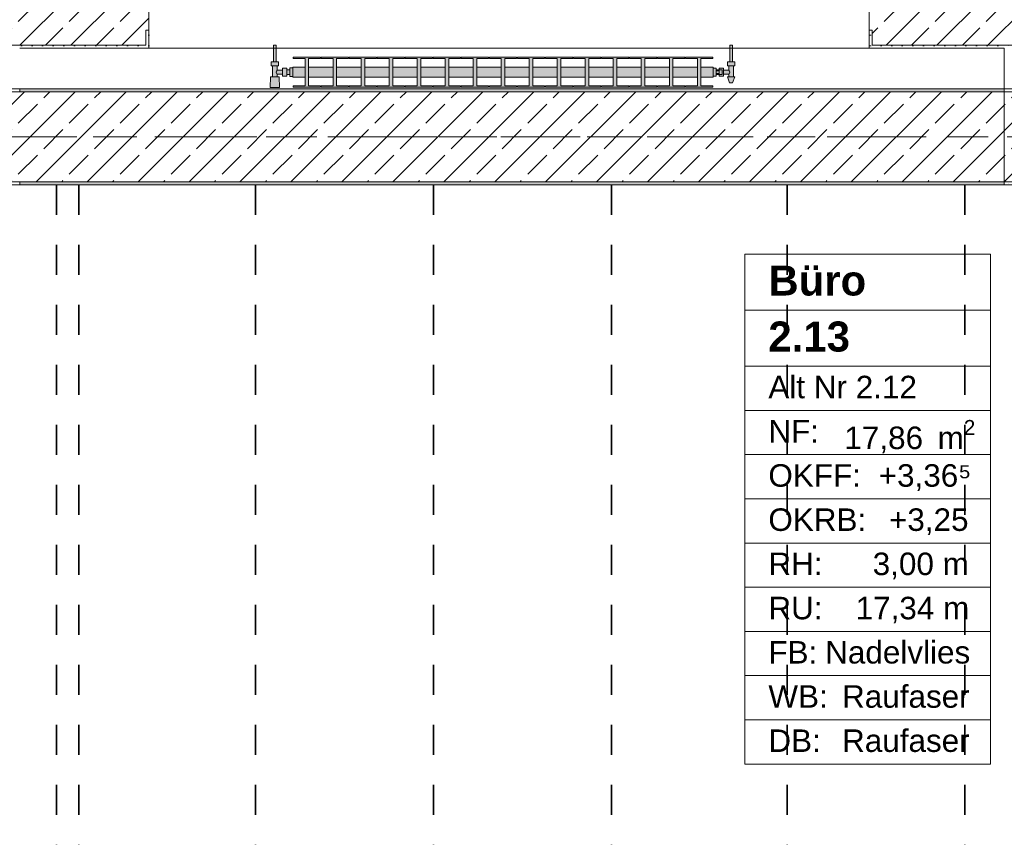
# Model space of a CAD drawing. Header units: metres. Extents: x -3.6 to 84.5, y -11 to 16.8.
# Tile 31 of 137: x 4.3 to 7.6, y 10.8 to 13.5. Entities that reach past the tile are written whole.
import ezdxf

# ---------------------------------------------------------------- set-up
doc = ezdxf.new("R2010")
doc.units = ezdxf.units.M
doc.header["$MEASUREMENT"] = 0
doc.linetypes.add('Achse', pattern=[0.2, 0.1, -0.05, 0, -0.05])
doc.linetypes.add('Strichlinie doppelt', pattern=[0.546806, 0.264583, -0.105833, 0.070556, -0.105833])
for name, color, linetype in [('155 - Bemaßung_ Beschriftung.Ausbau - Deckenelemente', 7, 'Continuous'), ('451 - Universal.Achsen Raster', 7, 'Continuous'), ('604 - Struktur.Wand Aussen', 7, 'Continuous'), ('607 - Struktur.Stütze', 7, 'Continuous'), ('608 - Struktur.Träger', 7, 'Continuous'), ('801 - HKLSE.Heizung_ Klima_ Lüftung', 7, 'Continuous'), ('Neubau_401 - Zone.Raum_ Raumbegrenzung_ Whg.', 7, 'Continuous')]:
    doc.layers.add(name, color=color, linetype=linetype)
doc.styles.add('ERSTELLTER_STIL_1', font='txt')
doc.styles.add('ERSTELLTER_STIL_2', font='txt')
doc.dimstyles.new('ERSTELLTER_STIL__1', dxfattribs={"dimtxt": 0.1, "dimasz": 0.0532, "dimexe": 0.18, "dimexo": 0.0625, "dimgap": 0, "dimtad": 1, "dimtih": 1, "dimtoh": 1, "dimzin": 0, "dimdsep": 46, "dimtxsty": 'ERSTELLTER_STIL_2', "dimblk": 'ARROWHEAD_2', "dimblk1": 'ARROWHEAD_2', "dimblk2": 'ARROWHEAD_2', "dimcen": 0.09, "dimse1": 1, "dimse2": 1, "dimclrd": 7, "dimclre": 7, "dimclrt": 7, "dimazin": 0, "dimtfac": 1, "dimtdec": 4, "dimtmove": 0, "dimatfit": 3, "dimfxl": 1, "dimtolj": 1, "dimtzin": 0, "dimarcsym": 0})
pattern_1 = [(45, (0, 0), (-0.01767767, 0.01767767), [0, -0.025])]
pattern_2 = [(45, (0, 0), (-0.0848528, 0.0848528), []), (45, (-0.04243, 0.04243), (-0.0848528, 0.0848528), [0.09, -0.03])]

# ---------------------------------------------------------------- blocks, each defined once
blk = doc.blocks.new('*D127')
at = {"layer": '155 - Bemaßung_ Beschriftung.Ausbau - Deckenelemente', "color": 7, "linetype": 'Continuous', "lineweight": 5}
for p, q in [((3.82, 8.8575), (3.82, 8.9625)), ((4.413, 8.8575), (4.413, 8.9625)), ((3.8402, 8.945), (3.7998, 8.875)), ((4.4332, 8.945), (4.3928, 8.875)), ((3.82, 8.91), (4.413, 8.91))]:
    blk.add_line(p, q, dxfattribs=at)
at = {"layer": '155 - Bemaßung_ Beschriftung.Ausbau - Deckenelemente', "color": 7, "lineweight": 5, "char_height": 0.1, "attachment_point": 7, "style": 'ERSTELLTER_STIL_2'}
for s, insert in [('\\A1;{\\pql;\\fArial|b0|i0|c0|p38;59\\fArial|b0|i0|c0|p38;\\A1{\\H.66x;\\S3^  ;}}', (3.9526, 8.9283)), ('\\A1;{\\pql;\\fArial|b0|i0|c0|p38;7\\fArial|b0|i0|c0|p38;\\A1{\\H.66x;\\S4^  ;}}', (4.2668, 8.93))]:
    blk.add_mtext(s, dxfattribs=dict(at, insert=insert))
blk = doc.blocks.new('ARROWHEAD_2')
at = {"color": 0, "linetype": 'Continuous', "lineweight": 0}
for p, q in [((-0.378, -0.655), (0.378, 0.655)), ((0, 0), (-1, 0))]:
    blk.add_line(p, q, dxfattribs=at)
blk = doc.blocks.new('*D128')
at = {"layer": '155 - Bemaßung_ Beschriftung.Ausbau - Deckenelemente', "color": 7, "linetype": 'Continuous', "lineweight": 5}
for p, q in [((4.413, 8.8575), (4.413, 8.9625)), ((4.487, 8.8575), (4.487, 8.9625)), ((4.4332, 8.945), (4.3928, 8.875)), ((4.5072, 8.945), (4.4668, 8.875)), ((4.413, 8.91), (4.487, 8.91))]:
    blk.add_line(p, q, dxfattribs=at)
blk = doc.blocks.new('*D129')
at = {"layer": '155 - Bemaßung_ Beschriftung.Ausbau - Deckenelemente', "color": 7, "linetype": 'Continuous', "lineweight": 5}
for p, q in [((4.487, 8.8575), (4.487, 8.9625)), ((5.076, 8.8575), (5.076, 8.9625)), ((4.5072, 8.945), (4.4668, 8.875)), ((5.0962, 8.945), (5.0558, 8.875)), ((4.487, 8.91), (5.076, 8.91))]:
    blk.add_line(p, q, dxfattribs=at)
at = {"layer": '155 - Bemaßung_ Beschriftung.Ausbau - Deckenelemente', "color": 7, "lineweight": 5, "insert": (4.6806, 8.9283), "char_height": 0.1, "attachment_point": 7, "style": 'ERSTELLTER_STIL_2'}
blk.add_mtext('\\A1;{\\pql;\\fArial|b0|i0|c0|p38;58\\fArial|b0|i0|c0|p38;\\A1{\\H.66x;\\S9^  ;}}', dxfattribs=at)
blk = doc.blocks.new('*D130')
at = {"layer": '155 - Bemaßung_ Beschriftung.Ausbau - Deckenelemente', "color": 7, "linetype": 'Continuous', "lineweight": 5}
for p, q in [((5.076, 8.8575), (5.076, 8.9625)), ((5.669, 8.8575), (5.669, 8.9625)), ((5.0962, 8.945), (5.0558, 8.875)), ((5.6892, 8.945), (5.6488, 8.875)), ((5.076, 8.91), (5.669, 8.91))]:
    blk.add_line(p, q, dxfattribs=at)
at = {"layer": '155 - Bemaßung_ Beschriftung.Ausbau - Deckenelemente', "color": 7, "lineweight": 5, "insert": (5.2716, 8.9283), "char_height": 0.1, "attachment_point": 7, "style": 'ERSTELLTER_STIL_2'}
blk.add_mtext('\\A1;{\\pql;\\fArial|b0|i0|c0|p38;59\\fArial|b0|i0|c0|p38;\\A1{\\H.66x;\\S3^  ;}}', dxfattribs=at)
blk = doc.blocks.new('*D131')
at = {"layer": '155 - Bemaßung_ Beschriftung.Ausbau - Deckenelemente', "color": 7, "linetype": 'Continuous', "lineweight": 5}
for p, q in [((5.669, 8.8575), (5.669, 8.9625)), ((6.261, 8.8575), (6.261, 8.9625)), ((5.6892, 8.945), (5.6488, 8.875)), ((6.2812, 8.945), (6.2408, 8.875)), ((5.669, 8.91), (6.261, 8.91))]:
    blk.add_line(p, q, dxfattribs=at)
at = {"layer": '155 - Bemaßung_ Beschriftung.Ausbau - Deckenelemente', "color": 7, "lineweight": 5, "insert": (5.8641, 8.9283), "char_height": 0.1, "attachment_point": 7, "style": 'ERSTELLTER_STIL_2'}
blk.add_mtext('\\A1;{\\pql;\\fArial|b0|i0|c0|p38;59\\fArial|b0|i0|c0|p38;\\A1{\\H.66x;\\S2^  ;}}', dxfattribs=at)
blk = doc.blocks.new('*D132')
at = {"layer": '155 - Bemaßung_ Beschriftung.Ausbau - Deckenelemente', "color": 7, "linetype": 'Continuous', "lineweight": 5}
for p, q in [((6.261, 8.8575), (6.261, 8.9625)), ((6.847, 8.8575), (6.847, 8.9625)), ((6.2812, 8.945), (6.2408, 8.875)), ((6.8672, 8.945), (6.8268, 8.875)), ((6.261, 8.91), (6.847, 8.91))]:
    blk.add_line(p, q, dxfattribs=at)
at = {"layer": '155 - Bemaßung_ Beschriftung.Ausbau - Deckenelemente', "color": 7, "lineweight": 5, "insert": (6.4531, 8.9283), "char_height": 0.1, "attachment_point": 7, "style": 'ERSTELLTER_STIL_2'}
blk.add_mtext('\\A1;{\\pql;\\fArial|b0|i0|c0|p38;58\\fArial|b0|i0|c0|p38;\\A1{\\H.66x;\\S6^  ;}}', dxfattribs=at)
blk = doc.blocks.new('*D133')
at = {"layer": '155 - Bemaßung_ Beschriftung.Ausbau - Deckenelemente', "color": 7, "linetype": 'Continuous', "lineweight": 5}
for p, q in [((6.847, 8.8575), (6.847, 8.9625)), ((7.438, 8.8575), (7.438, 8.9625)), ((6.8672, 8.945), (6.8268, 8.875)), ((7.4582, 8.945), (7.4178, 8.875)), ((6.847, 8.91), (7.438, 8.91))]:
    blk.add_line(p, q, dxfattribs=at)
at = {"layer": '155 - Bemaßung_ Beschriftung.Ausbau - Deckenelemente', "color": 7, "lineweight": 5, "insert": (7.0416, 8.9283), "char_height": 0.1, "attachment_point": 7, "style": 'ERSTELLTER_STIL_2'}
blk.add_mtext('\\A1;{\\pql;\\fArial|b0|i0|c0|p38;59\\fArial|b0|i0|c0|p38;\\A1{\\H.66x;\\S1^  ;}}', dxfattribs=at)
blk = doc.blocks.new('*D134')
at = {"layer": '155 - Bemaßung_ Beschriftung.Ausbau - Deckenelemente', "color": 7, "linetype": 'Continuous', "lineweight": 5}
for p, q in [((7.438, 8.8575), (7.438, 8.9625)), ((8.026, 8.8575), (8.026, 8.9625)), ((7.4582, 8.945), (7.4178, 8.875)), ((8.0462, 8.945), (8.0058, 8.875)), ((7.438, 8.91), (8.026, 8.91))]:
    blk.add_line(p, q, dxfattribs=at)
at = {"layer": '155 - Bemaßung_ Beschriftung.Ausbau - Deckenelemente', "color": 7, "lineweight": 5, "insert": (7.6311, 8.9283), "char_height": 0.1, "attachment_point": 7, "style": 'ERSTELLTER_STIL_2'}
blk.add_mtext('\\A1;{\\pql;\\fArial|b0|i0|c0|p38;58\\fArial|b0|i0|c0|p38;\\A1{\\H.66x;\\S8^  ;}}', dxfattribs=at)

msp = doc.modelspace()

# ---------------------------------------------------------------- hatches: boundary and pattern name
at = {"layer": '604 - Struktur.Wand Aussen', "linetype": 'Continuous', "lineweight": 0, "true_color": 0x000000}
h = msp.add_hatch(dxfattribs=at)
h.set_pattern_fill('Beton__Stahlbeton_0001', color=18, style=0, pattern_type=2)
h.set_pattern_definition(pattern_2)
h.paths.add_polyline_path([(3.52, 13.505), (3.53, 13.505), (3.53, 13.455), (4.71, 13.455), (4.71, 13.505), (4.72, 13.505), (4.72, 13.575), (4.71, 13.575), (4.68, 13.575), (4.68, 13.695), (3.56, 13.695), (3.56, 13.575), (3.53, 13.575), (3.52, 13.575)])
h = msp.add_hatch(dxfattribs=at)
h.set_pattern_fill('Beton__Stahlbeton_0001', color=18, style=0, pattern_type=2)
h.set_pattern_definition(pattern_2)
h.paths.add_polyline_path([(7.12, 13.505), (7.13, 13.505), (7.13, 13.455), (8.31, 13.455), (8.31, 13.505), (8.32, 13.505), (8.32, 13.575), (8.31, 13.575), (8.28, 13.575), (8.28, 13.695), (7.16, 13.695), (7.16, 13.575), (7.13, 13.575), (7.12, 13.575)])
h = msp.add_hatch(dxfattribs=at)
h.set_pattern_fill('Gips_0001', color=18, style=0, pattern_type=2)
h.set_pattern_definition(pattern_1)
h.paths.add_polyline_path([(4.71, 13.445), (4.72, 13.445), (4.72, 13.505), (4.71, 13.505)])
h = msp.add_hatch(dxfattribs=at)
h.set_pattern_fill('Gips_0001', color=18, style=0, pattern_type=2)
h.set_pattern_definition(pattern_1)
h.paths.add_polyline_path([(7.13, 13.445), (7.13, 13.505), (7.12, 13.505), (7.12, 13.445)])
h = msp.add_hatch(dxfattribs=at)
h.set_pattern_fill('Gips_0001', color=18, style=0, pattern_type=2)
h.set_pattern_definition(pattern_1)
h.paths.add_polyline_path([(4.29, 13.445), (4.71, 13.445), (4.71, 13.455), (4.29, 13.455)])
h = msp.add_hatch(dxfattribs=at)
h.set_pattern_fill('Gips_0001', color=18, style=0, pattern_type=2)
h.set_pattern_definition(pattern_1)
h.paths.add_polyline_path([(7.13, 13.445), (7.57, 13.445), (7.57, 13.455), (7.13, 13.455)])
at = {"layer": '607 - Struktur.Stütze', "linetype": 'Continuous', "lineweight": 0, "true_color": 0x000000}
h = msp.add_hatch(dxfattribs=at)
h.set_pattern_fill('Gips_0001', color=18, style=0, pattern_type=2)
h.set_pattern_definition(pattern_1)
h.paths.add_polyline_path([(7.57, 13.455), (7.57, 13.445), (7.58, 13.445), (7.58, 13.45), (7.88, 13.45), (7.88, 13.445), (7.89, 13.445), (7.89, 13.455)])
h = msp.add_hatch(dxfattribs=at)
h.set_pattern_fill('Gips_0001', color=18, style=0, pattern_type=2)
h.set_pattern_definition(pattern_1)
h.paths.add_polyline_path([(7.57, 12.99), (7.89, 12.99), (7.89, 13.445), (7.88, 13.445), (7.88, 13), (7.58, 13), (7.58, 13.445), (7.57, 13.445)])
at = {"layer": '608 - Struktur.Träger', "linetype": 'Continuous', "lineweight": 0, "true_color": 0x000000}
h = msp.add_hatch(dxfattribs=at)
h.set_pattern_fill('Beton__Stahlbeton_0001', color=18, style=0, pattern_type=2)
h.set_pattern_definition(pattern_2)
h.paths.add_polyline_path([(0.38, 13), (0.69, 13), (3.97, 13), (4.29, 13), (7.57, 13), (7.89, 13), (11.17, 13), (11.48, 13), (11.48, 13.3), (11.17, 13.3), (7.89, 13.3), (7.57, 13.3), (4.29, 13.3), (3.97, 13.3), (0.69, 13.3), (0.38, 13.3)])
h = msp.add_hatch(dxfattribs=at)
h.set_pattern_fill('Gips_0001', color=18, style=0, pattern_type=2)
h.set_pattern_definition(pattern_1)
h.paths.add_polyline_path([(4.29, 13.3), (7.57, 13.3), (7.57, 13.31), (4.29, 13.31)])
h = msp.add_hatch(dxfattribs=at)
h.set_pattern_fill('Gips_0001', color=18, style=0, pattern_type=2)
h.set_pattern_definition(pattern_1)
h.paths.add_polyline_path([(4.29, 12.99), (7.57, 12.99), (7.57, 13), (4.29, 13)])
at = {"layer": '801 - HKLSE.Heizung_ Klima_ Lüftung', "linetype": 'Continuous', "lineweight": 0, "true_color": 0x3a3a3a}
for points in [[(5.2, 13.3503), (5.2, 13.3797), (5.19, 13.3797), (5.19, 13.373), (5.18, 13.373), (5.18, 13.378), (5.165, 13.378), (5.165, 13.372), (5.148, 13.372), (5.148, 13.386), (5.152, 13.386), (5.152, 13.4), (5.144, 13.4), (5.144, 13.455), (5.136, 13.455), (5.136, 13.4), (5.128, 13.4), (5.128, 13.386), (5.132, 13.386), (5.132, 13.349), (5.126, 13.349), (5.124, 13.314), (5.156, 13.314), (5.154, 13.349), (5.148, 13.349), (5.148, 13.358), (5.165, 13.358), (5.165, 13.352), (5.18, 13.352), (5.18, 13.357), (5.19, 13.357), (5.19, 13.3503)], [(6.6, 13.352), (6.61, 13.352), (6.61, 13.357), (6.62, 13.357), (6.62, 13.352), (6.635, 13.352), (6.635, 13.358), (6.652, 13.358), (6.652, 13.349), (6.648, 13.349), (6.655, 13.329), (6.665, 13.329), (6.672, 13.349), (6.668, 13.349), (6.668, 13.386), (6.672, 13.386), (6.672, 13.4), (6.664, 13.4), (6.664, 13.455), (6.656, 13.455), (6.656, 13.4), (6.648, 13.4), (6.648, 13.386), (6.652, 13.386), (6.652, 13.372), (6.635, 13.372), (6.635, 13.378), (6.62, 13.378), (6.62, 13.373), (6.61, 13.373), (6.61, 13.378), (6.6, 13.378)], [(5.2, 13.3817), (5.2, 13.3483), (5.2408, 13.3483), (5.2408, 13.3192), (5.2012, 13.3192), (5.2012, 13.315), (5.2922, 13.315), (5.2922, 13.3192), (5.2525, 13.3192), (5.2525, 13.3483), (5.3342, 13.3483), (5.3342, 13.3192), (5.2945, 13.3192), (5.2945, 13.315), (5.3855, 13.315), (5.3855, 13.3192), (5.3458, 13.3192), (5.3458, 13.3483), (5.4275, 13.3483), (5.4275, 13.3192), (5.3878, 13.3192), (5.3878, 13.315), (5.4788, 13.315), (5.4788, 13.3192), (5.4392, 13.3192), (5.4392, 13.3483), (5.5208, 13.3483), (5.5208, 13.3192), (5.4812, 13.3192), (5.4812, 13.315), (5.5722, 13.315), (5.5722, 13.3192), (5.5325, 13.3192), (5.5325, 13.3483), (5.6142, 13.3483), (5.6142, 13.3192), (5.5745, 13.3192), (5.5745, 13.315), (5.6655, 13.315), (5.6655, 13.3192), (5.6258, 13.3192), (5.6258, 13.3483), (5.7075, 13.3483), (5.7075, 13.3192), (5.6678, 13.3192), (5.6678, 13.315), (5.7588, 13.315), (5.7588, 13.3192), (5.7192, 13.3192), (5.7192, 13.3483), (5.8008, 13.3483), (5.8008, 13.3192), (5.7612, 13.3192), (5.7612, 13.315), (5.8522, 13.315), (5.8522, 13.3192), (5.8125, 13.3192), (5.8125, 13.3483), (5.8942, 13.3483), (5.8942, 13.3192), (5.8545, 13.3192), (5.8545, 13.315), (5.9455, 13.315), (5.9455, 13.3192), (5.9058, 13.3192), (5.9058, 13.3483), (5.9875, 13.3483), (5.9875, 13.3192), (5.9478, 13.3192), (5.9478, 13.315), (6.0388, 13.315), (6.0388, 13.3192), (5.9992, 13.3192), (5.9992, 13.3483), (6.0808, 13.3483), (6.0808, 13.3192), (6.0412, 13.3192), (6.0412, 13.315), (6.1322, 13.315), (6.1322, 13.3192), (6.0925, 13.3192), (6.0925, 13.3483), (6.1742, 13.3483), (6.1742, 13.3192), (6.1345, 13.3192), (6.1345, 13.315), (6.2255, 13.315), (6.2255, 13.3192), (6.1858, 13.3192), (6.1858, 13.3483), (6.2675, 13.3483), (6.2675, 13.3192), (6.2278, 13.3192), (6.2278, 13.315), (6.3188, 13.315), (6.3188, 13.3192), (6.2792, 13.3192), (6.2792, 13.3483), (6.3608, 13.3483), (6.3608, 13.3192), (6.3212, 13.3192), (6.3212, 13.315), (6.4122, 13.315), (6.4122, 13.3192), (6.3725, 13.3192), (6.3725, 13.3483), (6.4542, 13.3483), (6.4542, 13.3192), (6.4145, 13.3192), (6.4145, 13.315), (6.5055, 13.315), (6.5055, 13.3192), (6.4658, 13.3192), (6.4658, 13.3483), (6.5475, 13.3483), (6.5475, 13.3192), (6.5078, 13.3192), (6.5078, 13.315), (6.5988, 13.315), (6.5988, 13.3192), (6.5592, 13.3192), (6.5592, 13.3483), (6.6, 13.3483), (6.6, 13.3817), (6.5592, 13.3817), (6.5592, 13.4108), (6.5988, 13.4108), (6.5988, 13.415), (6.5078, 13.415), (6.5078, 13.4108), (6.5475, 13.4108), (6.5475, 13.3817), (6.4658, 13.3817), (6.4658, 13.4108), (6.5055, 13.4108), (6.5055, 13.415), (6.4145, 13.415), (6.4145, 13.4108), (6.4542, 13.4108), (6.4542, 13.3817), (6.3725, 13.3817), (6.3725, 13.4108), (6.4122, 13.4108), (6.4122, 13.415), (6.3212, 13.415), (6.3212, 13.4108), (6.3608, 13.4108), (6.3608, 13.3817), (6.2792, 13.3817), (6.2792, 13.4108), (6.3188, 13.4108), (6.3188, 13.415), (6.2278, 13.415), (6.2278, 13.4108), (6.2675, 13.4108), (6.2675, 13.3817), (6.1858, 13.3817), (6.1858, 13.4108), (6.2255, 13.4108), (6.2255, 13.415), (6.1345, 13.415), (6.1345, 13.4108), (6.1742, 13.4108), (6.1742, 13.3817), (6.0925, 13.3817), (6.0925, 13.4108), (6.1322, 13.4108), (6.1322, 13.415), (6.0412, 13.415), (6.0412, 13.4108), (6.0808, 13.4108), (6.0808, 13.3817), (5.9992, 13.3817), (5.9992, 13.4108), (6.0388, 13.4108), (6.0388, 13.415), (5.9478, 13.415), (5.9478, 13.4108), (5.9875, 13.4108), (5.9875, 13.3817), (5.9058, 13.3817), (5.9058, 13.4108), (5.9455, 13.4108), (5.9455, 13.415), (5.8545, 13.415), (5.8545, 13.4108), (5.8942, 13.4108), (5.8942, 13.3817), (5.8125, 13.3817), (5.8125, 13.4108), (5.8522, 13.4108), (5.8522, 13.415), (5.7612, 13.415), (5.7612, 13.4108), (5.8008, 13.4108), (5.8008, 13.3817), (5.7192, 13.3817), (5.7192, 13.4108), (5.7588, 13.4108), (5.7588, 13.415), (5.6678, 13.415), (5.6678, 13.4108), (5.7075, 13.4108), (5.7075, 13.3817), (5.6258, 13.3817), (5.6258, 13.4108), (5.6655, 13.4108), (5.6655, 13.415), (5.5745, 13.415), (5.5745, 13.4108), (5.6142, 13.4108), (5.6142, 13.3817), (5.5325, 13.3817), (5.5325, 13.4108), (5.5722, 13.4108), (5.5722, 13.415), (5.4812, 13.415), (5.4812, 13.4108), (5.5208, 13.4108), (5.5208, 13.3817), (5.4392, 13.3817), (5.4392, 13.4108), (5.4788, 13.4108), (5.4788, 13.415), (5.3878, 13.415), (5.3878, 13.4108), (5.4275, 13.4108), (5.4275, 13.3817), (5.3458, 13.3817), (5.3458, 13.4108), (5.3855, 13.4108), (5.3855, 13.415), (5.2945, 13.415), (5.2945, 13.4108), (5.3342, 13.4108), (5.3342, 13.3817), (5.2525, 13.3817), (5.2525, 13.4108), (5.2922, 13.4108), (5.2922, 13.415), (5.2012, 13.415), (5.2012, 13.4108), (5.2408, 13.4108), (5.2408, 13.3817)]]:
    msp.add_hatch(color=250, dxfattribs=at).paths.add_polyline_path(points)

# ---------------------------------------------------------------- linework, layer by layer
at = {"layer": '155 - Bemaßung_ Beschriftung.Ausbau - Deckenelemente', "color": 7, "linetype": 'Achse', "lineweight": 35}
for p, q in [((4.413, 12.99), (4.413, 8.51)), ((4.487, 12.99), (4.487, 8.51)), ((5.076, 12.99), (5.076, 8.51)), ((5.669, 12.99), (5.669, 8.51)), ((6.261, 12.99), (6.261, 8.51)), ((6.847, 12.99), (6.847, 8.51)), ((7.438, 12.99), (7.438, 8.51))]:
    msp.add_line(p, q, dxfattribs=at)
at = {"layer": '451 - Universal.Achsen Raster', "color": 160, "linetype": 'Strichlinie doppelt', "lineweight": 9, "true_color": 0x3232ff}
msp.add_line((64.935, 13.15), (-3.175, 13.15), dxfattribs=at)
at = {"layer": '604 - Struktur.Wand Aussen', "color": 7, "linetype": 'Continuous', "lineweight": 13}
for p, q in [((4.72, 13.575), (4.72, 13.505)), ((7.12, 13.575), (7.12, 13.505)), ((4.71, 13.455), (4.71, 13.505)), ((7.13, 13.455), (7.13, 13.505)), ((3.53, 13.455), (4.71, 13.455)), ((7.13, 13.455), (8.31, 13.455)), ((4.72, 13.445), (7.12, 13.445))]:
    msp.add_line(p, q, dxfattribs=at)
at = {"layer": '604 - Struktur.Wand Aussen', "color": 7, "linetype": 'Continuous', "lineweight": 5}
for p, q in [((4.71, 13.505), (4.72, 13.505)), ((4.72, 13.505), (4.72, 13.455)), ((7.12, 13.505), (7.12, 13.455)), ((7.13, 13.505), (7.12, 13.505)), ((4.72, 13.455), (4.72, 13.445)), ((7.12, 13.455), (7.12, 13.445)), ((4.71, 13.445), (4.72, 13.445)), ((7.13, 13.445), (7.12, 13.445))]:
    msp.add_line(p, q, dxfattribs=at)
at = {"layer": '604 - Struktur.Wand Aussen', "color": 7, "linetype": 'Continuous', "lineweight": 5, "flags": 128}
for points in [[(4.29, 13.445), (4.71, 13.445)], [(7.13, 13.445), (7.57, 13.445)]]:
    msp.add_lwpolyline(points, dxfattribs=at)
at = {"layer": '607 - Struktur.Stütze', "color": 7, "linetype": 'Continuous', "lineweight": 5, "flags": 128}
msp.add_lwpolyline([(7.57, 13.445), (7.57, 12.99), (7.89, 12.99), (7.89, 13.445)], dxfattribs=at)
at = {"layer": '608 - Struktur.Träger', "color": 7, "linetype": 'Continuous', "lineweight": 13}
for p, q in [((0.38, 13.31), (11.48, 13.31)), ((4.29, 13.3), (3.97, 13.3)), ((7.57, 13.3), (4.29, 13.3)), ((7.89, 13.3), (7.57, 13.3)), ((0.38, 12.99), (11.48, 12.99))]:
    msp.add_line(p, q, dxfattribs=at)
at = {"layer": '608 - Struktur.Träger', "color": 7, "linetype": 'Continuous', "lineweight": 5}
for p, q in [((4.29, 13.31), (4.29, 13.3)), ((7.57, 13.31), (4.29, 13.31)), ((7.57, 13.31), (7.57, 13.3)), ((4.29, 13), (4.29, 12.99)), ((7.57, 12.99), (4.29, 12.99)), ((7.57, 13), (7.57, 12.99))]:
    msp.add_line(p, q, dxfattribs=at)
at = {"layer": '608 - Struktur.Träger', "color": 7, "linetype": 'Achse', "lineweight": 9}
msp.add_line((0.38, 13.15), (11.48, 13.15), dxfattribs=at)
at = {"layer": '608 - Struktur.Träger', "color": 7, "linetype": 'Continuous', "lineweight": 13, "flags": 128}
msp.add_lwpolyline([(11.48, 13), (11.17, 13), (7.89, 13), (7.57, 13), (4.29, 13), (3.97, 13), (0.69, 13), (0.38, 13)], dxfattribs=at)
at = {"layer": '801 - HKLSE.Heizung_ Klima_ Lüftung', "color": 7, "linetype": 'Continuous', "lineweight": 5, "true_color": 0xebebeb}
for p, q in [((5.1372, 13.455), (5.136, 13.455)), ((5.136, 13.455), (5.136, 13.4)), ((5.14, 13.455), (5.1372, 13.455)), ((5.1428, 13.455), (5.14, 13.455)), ((5.144, 13.455), (5.1428, 13.455)), ((5.144, 13.455), (5.144, 13.4)), ((6.656, 13.455), (6.6572, 13.455)), ((6.656, 13.455), (6.656, 13.4)), ((6.6572, 13.455), (6.66, 13.455)), ((6.66, 13.455), (6.6628, 13.455)), ((6.6628, 13.455), (6.664, 13.455)), ((6.664, 13.455), (6.664, 13.4)), ((5.134, 13.4), (5.128, 13.4)), ((5.128, 13.4), (5.128, 13.386)), ((5.134, 13.386), (5.128, 13.386)), ((5.132, 13.386), (5.132, 13.349)), ((5.146, 13.4), (5.134, 13.4)), ((5.146, 13.386), (5.134, 13.386)), ((5.1372, 13.4), (5.136, 13.4)), ((5.14, 13.4), (5.1372, 13.4)), ((5.1428, 13.4), (5.14, 13.4)), ((5.144, 13.4), (5.1428, 13.4)), ((5.152, 13.4), (5.146, 13.4)), ((5.152, 13.386), (5.146, 13.386)), ((5.148, 13.386), (5.148, 13.372)), ((5.152, 13.4), (5.152, 13.386)), ((5.2012, 13.415), (5.2012, 13.4108)), ((5.2922, 13.415), (5.2012, 13.415)), ((5.2012, 13.415), (5.2012, 13.4108)), ((5.2012, 13.4108), (5.2408, 13.4108)), ((5.2408, 13.4108), (5.2408, 13.3192)), ((5.2525, 13.3192), (5.2525, 13.4108)), ((5.2525, 13.4108), (5.2922, 13.4108)), ((5.2922, 13.4108), (5.2922, 13.415)), ((5.2945, 13.415), (5.2945, 13.4108)), ((5.3855, 13.415), (5.2945, 13.415)), ((5.2945, 13.415), (5.2945, 13.4108)), ((5.2945, 13.4108), (5.3342, 13.4108)), ((5.3342, 13.4108), (5.3342, 13.3192)), ((5.3458, 13.3192), (5.3458, 13.4108)), ((5.3458, 13.4108), (5.3855, 13.4108)), ((5.3855, 13.4108), (5.3855, 13.415)), ((5.3855, 13.4108), (5.3855, 13.415)), ((5.4788, 13.415), (5.3878, 13.415)), ((5.3878, 13.415), (5.3878, 13.4108)), ((5.3878, 13.4108), (5.4275, 13.4108)), ((5.4275, 13.4108), (5.4275, 13.3192)), ((5.4392, 13.3192), (5.4392, 13.4108)), ((5.4392, 13.4108), (5.4788, 13.4108)), ((5.4788, 13.4108), (5.4788, 13.415)), ((5.4788, 13.4108), (5.4788, 13.415)), ((5.5722, 13.415), (5.4812, 13.415)), ((5.4812, 13.415), (5.4812, 13.4108)), ((5.4812, 13.4108), (5.5208, 13.4108)), ((5.5208, 13.4108), (5.5208, 13.3192)), ((5.5325, 13.3192), (5.5325, 13.4108)), ((5.5325, 13.4108), (5.5722, 13.4108)), ((5.5722, 13.4108), (5.5722, 13.415)), ((5.5745, 13.415), (5.5745, 13.4108)), ((5.6655, 13.415), (5.5745, 13.415)), ((5.5745, 13.415), (5.5745, 13.4108)), ((5.5745, 13.4108), (5.6142, 13.4108)), ((5.6142, 13.4108), (5.6142, 13.3192)), ((5.6258, 13.3192), (5.6258, 13.4108)), ((5.6258, 13.4108), (5.6655, 13.4108)), ((5.6655, 13.4108), (5.6655, 13.415)), ((5.6655, 13.4108), (5.6655, 13.415)), ((5.7588, 13.415), (5.6678, 13.415)), ((5.6678, 13.415), (5.6678, 13.4108)), ((5.6678, 13.4108), (5.7075, 13.4108)), ((5.7075, 13.4108), (5.7075, 13.3192)), ((5.7192, 13.3192), (5.7192, 13.4108)), ((5.7192, 13.4108), (5.7588, 13.4108)), ((5.7588, 13.4108), (5.7588, 13.415)), ((5.7612, 13.415), (5.7612, 13.4108)), ((5.8522, 13.415), (5.7612, 13.415)), ((5.7612, 13.415), (5.7612, 13.4108)), ((5.7612, 13.4108), (5.8008, 13.4108)), ((5.8008, 13.4108), (5.8008, 13.3192)), ((5.8125, 13.3192), (5.8125, 13.4108)), ((5.8125, 13.4108), (5.8522, 13.4108)), ((5.8522, 13.4108), (5.8522, 13.415)), ((5.9455, 13.415), (5.8545, 13.415)), ((5.8545, 13.415), (5.8545, 13.4108)), ((5.8545, 13.4108), (5.8942, 13.4108)), ((5.8942, 13.4108), (5.8942, 13.3192)), ((5.9058, 13.3192), (5.9058, 13.4108)), ((5.9058, 13.4108), (5.9455, 13.4108)), ((5.9455, 13.4108), (5.9455, 13.415)), ((5.9455, 13.4108), (5.9455, 13.415)), ((6.0388, 13.415), (5.9478, 13.415)), ((5.9478, 13.415), (5.9478, 13.4108)), ((5.9478, 13.4108), (5.9875, 13.4108)), ((5.9875, 13.4108), (5.9875, 13.3192)), ((5.9992, 13.3192), (5.9992, 13.4108)), ((5.9992, 13.4108), (6.0388, 13.4108)), ((6.0388, 13.4108), (6.0388, 13.415)), ((6.0388, 13.4108), (6.0388, 13.415)), ((6.0412, 13.415), (6.0412, 13.4108)), ((6.1322, 13.415), (6.0412, 13.415)), ((6.0412, 13.415), (6.0412, 13.4108)), ((6.0412, 13.4108), (6.0808, 13.4108)), ((6.0808, 13.4108), (6.0808, 13.3192)), ((6.0925, 13.3192), (6.0925, 13.4108)), ((6.0925, 13.4108), (6.1322, 13.4108)), ((6.1322, 13.4108), (6.1322, 13.415)), ((6.2255, 13.415), (6.1345, 13.415)), ((6.1345, 13.415), (6.1345, 13.4108)), ((6.1345, 13.4108), (6.1742, 13.4108)), ((6.1742, 13.4108), (6.1742, 13.3192)), ((6.1858, 13.3192), (6.1858, 13.4108)), ((6.1858, 13.4108), (6.2255, 13.4108)), ((6.2255, 13.4108), (6.2255, 13.415)), ((6.3188, 13.415), (6.2278, 13.415)), ((6.2278, 13.415), (6.2278, 13.4108)), ((6.2278, 13.4108), (6.2675, 13.4108)), ((6.2675, 13.4108), (6.2675, 13.3192)), ((6.2792, 13.3192), (6.2792, 13.4108)), ((6.2792, 13.4108), (6.3188, 13.4108)), ((6.3188, 13.4108), (6.3188, 13.415)), ((6.3188, 13.4108), (6.3188, 13.415)), ((6.3212, 13.415), (6.3212, 13.4108)), ((6.4122, 13.415), (6.3212, 13.415)), ((6.3212, 13.415), (6.3212, 13.4108)), ((6.3212, 13.4108), (6.3608, 13.4108)), ((6.3608, 13.4108), (6.3608, 13.3192)), ((6.3725, 13.3192), (6.3725, 13.4108)), ((6.3725, 13.4108), (6.4122, 13.4108)), ((6.4122, 13.4108), (6.4122, 13.415)), ((6.4145, 13.415), (6.4145, 13.4108)), ((6.5055, 13.415), (6.4145, 13.415)), ((6.4145, 13.415), (6.4145, 13.4108)), ((6.4145, 13.4108), (6.4542, 13.4108)), ((6.4542, 13.4108), (6.4542, 13.3192)), ((6.4658, 13.3192), (6.4658, 13.4108)), ((6.4658, 13.4108), (6.5055, 13.4108)), ((6.5055, 13.4108), (6.5055, 13.415)), ((6.5055, 13.4108), (6.5055, 13.415)), ((6.5078, 13.415), (6.5078, 13.4108)), ((6.5988, 13.415), (6.5078, 13.415)), ((6.5078, 13.415), (6.5078, 13.4108)), ((6.5078, 13.4108), (6.5475, 13.4108)), ((6.5475, 13.4108), (6.5475, 13.3192)), ((6.5592, 13.3192), (6.5592, 13.4108)), ((6.5592, 13.4108), (6.5988, 13.4108)), ((6.5988, 13.4108), (6.5988, 13.415)), ((6.648, 13.4), (6.654, 13.4)), ((6.648, 13.4), (6.648, 13.386)), ((6.648, 13.386), (6.654, 13.386)), ((6.652, 13.386), (6.652, 13.372)), ((6.654, 13.4), (6.666, 13.4)), ((6.654, 13.386), (6.666, 13.386)), ((6.656, 13.4), (6.6572, 13.4)), ((6.6572, 13.4), (6.66, 13.4)), ((6.66, 13.4), (6.6628, 13.4)), ((6.6628, 13.4), (6.664, 13.4)), ((6.666, 13.4), (6.672, 13.4)), ((6.666, 13.386), (6.672, 13.386)), ((6.668, 13.386), (6.668, 13.349)), ((6.672, 13.4), (6.672, 13.386)), ((5.1453, 13.3679), (5.1439, 13.365)), ((5.1439, 13.365), (5.1453, 13.3621)), ((5.1463, 13.3699), (5.1458, 13.3689)), ((5.1458, 13.3611), (5.1463, 13.3601)), ((5.148, 13.372), (5.1463, 13.3699)), ((5.1463, 13.3601), (5.148, 13.358)), ((5.148, 13.372), (5.165, 13.372)), ((5.148, 13.358), (5.148, 13.349)), ((5.148, 13.358), (5.165, 13.358)), ((5.165, 13.378), (5.165, 13.3715)), ((5.165, 13.378), (5.18, 13.378)), ((5.165, 13.3715), (5.165, 13.3585)), ((5.165, 13.3585), (5.165, 13.352)), ((5.165, 13.352), (5.18, 13.352)), ((5.18, 13.378), (5.18, 13.3715)), ((5.18, 13.373), (5.19, 13.373)), ((5.18, 13.3715), (5.18, 13.3585)), ((5.18, 13.3585), (5.18, 13.352)), ((5.18, 13.357), (5.19, 13.357)), ((5.19, 13.3797), (5.19, 13.365)), ((5.19, 13.3797), (5.2, 13.3797)), ((5.19, 13.3797), (5.19, 13.365)), ((5.19, 13.3797), (5.2, 13.3797)), ((5.19, 13.373), (5.19, 13.3707)), ((5.19, 13.3707), (5.19, 13.365)), ((5.19, 13.365), (5.19, 13.3503)), ((5.19, 13.365), (5.19, 13.3503)), ((5.19, 13.365), (5.19, 13.3593)), ((5.19, 13.3593), (5.19, 13.357)), ((5.19, 13.3503), (5.2, 13.3503)), ((5.19, 13.3503), (5.2, 13.3503)), ((5.19, 13.3503), (5.2, 13.3503)), ((5.19, 13.3503), (5.2, 13.3503)), ((5.2, 13.3817), (5.2, 13.3768)), ((5.2, 13.3817), (5.2408, 13.3817)), ((5.2, 13.3768), (5.2, 13.365)), ((5.2, 13.365), (5.2, 13.3532)), ((5.2, 13.3532), (5.2, 13.3483)), ((5.2525, 13.3817), (5.3342, 13.3817)), ((5.3458, 13.3817), (5.4275, 13.3817)), ((5.4392, 13.3817), (5.5208, 13.3817)), ((5.5325, 13.3817), (5.6142, 13.3817)), ((5.6258, 13.3817), (5.7075, 13.3817)), ((5.7192, 13.3817), (5.8008, 13.3817)), ((5.8125, 13.3817), (5.8942, 13.3817)), ((5.9058, 13.3817), (5.9875, 13.3817)), ((5.9992, 13.3817), (6.0808, 13.3817)), ((6.0925, 13.3817), (6.1742, 13.3817)), ((6.1858, 13.3817), (6.2675, 13.3817)), ((6.2792, 13.3817), (6.3608, 13.3817)), ((6.3725, 13.3817), (6.4542, 13.3817)), ((6.4658, 13.3817), (6.5475, 13.3817)), ((6.5592, 13.3817), (6.6, 13.3817)), ((6.6, 13.3817), (6.6, 13.3768)), ((6.6, 13.378), (6.61, 13.378)), ((6.6, 13.3768), (6.6, 13.365)), ((6.6, 13.365), (6.6, 13.3532)), ((6.6, 13.3532), (6.6, 13.3483)), ((6.6, 13.352), (6.61, 13.352)), ((6.6, 13.352), (6.61, 13.352)), ((6.6, 13.352), (6.61, 13.352)), ((6.6, 13.352), (6.61, 13.352)), ((6.61, 13.378), (6.61, 13.365)), ((6.62, 13.373), (6.61, 13.373)), ((6.61, 13.3693), (6.62, 13.3693)), ((6.61, 13.365), (6.61, 13.352)), ((6.61, 13.3607), (6.62, 13.3607)), ((6.62, 13.357), (6.61, 13.357)), ((6.62, 13.373), (6.62, 13.378)), ((6.62, 13.378), (6.62, 13.3715)), ((6.635, 13.378), (6.62, 13.378)), ((6.62, 13.373), (6.62, 13.3707)), ((6.62, 13.373), (6.63, 13.373)), ((6.62, 13.373), (6.62, 13.3707)), ((6.62, 13.3715), (6.62, 13.3693)), ((6.62, 13.3707), (6.62, 13.365)), ((6.62, 13.3707), (6.62, 13.3693)), ((6.62, 13.3693), (6.62, 13.365)), ((6.62, 13.365), (6.62, 13.3607)), ((6.62, 13.365), (6.62, 13.3593)), ((6.62, 13.3607), (6.62, 13.3585)), ((6.62, 13.3607), (6.62, 13.3593)), ((6.62, 13.3593), (6.62, 13.357)), ((6.62, 13.3593), (6.62, 13.357)), ((6.62, 13.3585), (6.62, 13.352)), ((6.62, 13.357), (6.63, 13.357)), ((6.62, 13.352), (6.62, 13.357)), ((6.635, 13.352), (6.62, 13.352)), ((6.63, 13.373), (6.63, 13.3707)), ((6.63, 13.3707), (6.63, 13.365)), ((6.63, 13.365), (6.63, 13.3593)), ((6.63, 13.3593), (6.63, 13.357)), ((6.635, 13.378), (6.635, 13.3715)), ((6.652, 13.372), (6.635, 13.372)), ((6.635, 13.3715), (6.635, 13.3585)), ((6.635, 13.3585), (6.635, 13.352)), ((6.652, 13.358), (6.635, 13.358)), ((6.652, 13.372), (6.6537, 13.3699)), ((6.6537, 13.3601), (6.652, 13.358)), ((6.652, 13.358), (6.652, 13.349)), ((6.6537, 13.3699), (6.6542, 13.3689)), ((6.6542, 13.3611), (6.6537, 13.3601)), ((6.6547, 13.3679), (6.6561, 13.365)), ((6.6561, 13.365), (6.6547, 13.3621)), ((5.126, 13.349), (5.124, 13.314)), ((5.1301, 13.349), (5.126, 13.349)), ((5.14, 13.349), (5.1301, 13.349)), ((5.1499, 13.349), (5.14, 13.349)), ((5.154, 13.349), (5.1499, 13.349)), ((5.154, 13.349), (5.156, 13.314)), ((5.2, 13.3483), (5.2408, 13.3483)), ((5.2012, 13.3192), (5.2012, 13.315)), ((5.2408, 13.3192), (5.2012, 13.3192)), ((5.2012, 13.3192), (5.2012, 13.315)), ((5.2525, 13.3483), (5.3342, 13.3483)), ((5.2922, 13.3192), (5.2525, 13.3192)), ((5.2922, 13.315), (5.2922, 13.3192)), ((5.2945, 13.3192), (5.2945, 13.315)), ((5.3342, 13.3192), (5.2945, 13.3192)), ((5.2945, 13.3192), (5.2945, 13.315)), ((5.3458, 13.3483), (5.4275, 13.3483)), ((5.3855, 13.3192), (5.3458, 13.3192)), ((5.3855, 13.315), (5.3855, 13.3192)), ((5.3855, 13.315), (5.3855, 13.3192)), ((5.4275, 13.3192), (5.3878, 13.3192)), ((5.3878, 13.3192), (5.3878, 13.315)), ((5.4392, 13.3483), (5.5208, 13.3483)), ((5.4788, 13.3192), (5.4392, 13.3192)), ((5.4788, 13.315), (5.4788, 13.3192)), ((5.4788, 13.315), (5.4788, 13.3192)), ((5.5208, 13.3192), (5.4812, 13.3192)), ((5.4812, 13.3192), (5.4812, 13.315)), ((5.5325, 13.3483), (5.6142, 13.3483)), ((5.5722, 13.3192), (5.5325, 13.3192)), ((5.5722, 13.315), (5.5722, 13.3192)), ((5.5745, 13.3192), (5.5745, 13.315)), ((5.6142, 13.3192), (5.5745, 13.3192)), ((5.5745, 13.3192), (5.5745, 13.315)), ((5.6258, 13.3483), (5.7075, 13.3483)), ((5.6655, 13.3192), (5.6258, 13.3192)), ((5.6655, 13.315), (5.6655, 13.3192)), ((5.6655, 13.315), (5.6655, 13.3192)), ((5.7075, 13.3192), (5.6678, 13.3192)), ((5.6678, 13.3192), (5.6678, 13.315)), ((5.7192, 13.3483), (5.8008, 13.3483)), ((5.7588, 13.3192), (5.7192, 13.3192)), ((5.7588, 13.315), (5.7588, 13.3192)), ((5.7612, 13.3192), (5.7612, 13.315)), ((5.8008, 13.3192), (5.7612, 13.3192)), ((5.7612, 13.3192), (5.7612, 13.315)), ((5.8125, 13.3483), (5.8942, 13.3483)), ((5.8522, 13.3192), (5.8125, 13.3192)), ((5.8522, 13.315), (5.8522, 13.3192)), ((5.8942, 13.3192), (5.8545, 13.3192)), ((5.8545, 13.3192), (5.8545, 13.315)), ((5.9058, 13.3483), (5.9875, 13.3483)), ((5.9455, 13.3192), (5.9058, 13.3192)), ((5.9455, 13.315), (5.9455, 13.3192)), ((5.9455, 13.315), (5.9455, 13.3192)), ((5.9875, 13.3192), (5.9478, 13.3192)), ((5.9478, 13.3192), (5.9478, 13.315)), ((5.9992, 13.3483), (6.0808, 13.3483)), ((6.0388, 13.3192), (5.9992, 13.3192)), ((6.0388, 13.315), (6.0388, 13.3192)), ((6.0388, 13.315), (6.0388, 13.3192)), ((6.0412, 13.3192), (6.0412, 13.315)), ((6.0808, 13.3192), (6.0412, 13.3192)), ((6.0412, 13.3192), (6.0412, 13.315)), ((6.0925, 13.3483), (6.1742, 13.3483)), ((6.1322, 13.3192), (6.0925, 13.3192)), ((6.1322, 13.315), (6.1322, 13.3192)), ((6.1742, 13.3192), (6.1345, 13.3192)), ((6.1345, 13.3192), (6.1345, 13.315)), ((6.1858, 13.3483), (6.2675, 13.3483)), ((6.2255, 13.3192), (6.1858, 13.3192)), ((6.2255, 13.315), (6.2255, 13.3192)), ((6.2675, 13.3192), (6.2278, 13.3192)), ((6.2278, 13.3192), (6.2278, 13.315)), ((6.2792, 13.3483), (6.3608, 13.3483)), ((6.3188, 13.3192), (6.2792, 13.3192)), ((6.3188, 13.315), (6.3188, 13.3192)), ((6.3188, 13.315), (6.3188, 13.3192)), ((6.3212, 13.3192), (6.3212, 13.315)), ((6.3608, 13.3192), (6.3212, 13.3192)), ((6.3212, 13.3192), (6.3212, 13.315)), ((6.3725, 13.3483), (6.4542, 13.3483)), ((6.4122, 13.3192), (6.3725, 13.3192)), ((6.4122, 13.315), (6.4122, 13.3192)), ((6.4145, 13.3192), (6.4145, 13.315)), ((6.4542, 13.3192), (6.4145, 13.3192)), ((6.4145, 13.3192), (6.4145, 13.315)), ((6.4658, 13.3483), (6.5475, 13.3483)), ((6.5055, 13.3192), (6.4658, 13.3192)), ((6.5055, 13.315), (6.5055, 13.3192)), ((6.5055, 13.315), (6.5055, 13.3192)), ((6.5078, 13.3192), (6.5078, 13.315)), ((6.5475, 13.3192), (6.5078, 13.3192)), ((6.5078, 13.3192), (6.5078, 13.315)), ((6.5592, 13.3483), (6.6, 13.3483)), ((6.5988, 13.3192), (6.5592, 13.3192)), ((6.5988, 13.315), (6.5988, 13.3192)), ((6.648, 13.349), (6.6515, 13.349)), ((6.648, 13.349), (6.655, 13.329)), ((6.6515, 13.349), (6.66, 13.349)), ((6.655, 13.329), (6.6565, 13.329)), ((6.6565, 13.329), (6.66, 13.329)), ((6.66, 13.349), (6.6685, 13.349)), ((6.66, 13.329), (6.6635, 13.329)), ((6.6635, 13.329), (6.665, 13.329)), ((6.672, 13.349), (6.665, 13.329)), ((6.6685, 13.349), (6.672, 13.349)), ((5.1287, 13.314), (5.124, 13.314)), ((5.124, 13.314), (5.1287, 13.314)), ((5.14, 13.314), (5.1287, 13.314)), ((5.1287, 13.314), (5.14, 13.314)), ((5.1513, 13.314), (5.14, 13.314)), ((5.14, 13.314), (5.1513, 13.314)), ((5.1513, 13.314), (5.156, 13.314)), ((5.156, 13.314), (5.1513, 13.314)), ((5.2012, 13.315), (5.2922, 13.315)), ((5.2012, 13.315), (5.2922, 13.315)), ((5.2945, 13.315), (5.3855, 13.315)), ((5.2945, 13.315), (5.3855, 13.315)), ((5.3878, 13.315), (5.4788, 13.315)), ((5.3878, 13.315), (5.4788, 13.315)), ((5.4812, 13.315), (5.5722, 13.315)), ((5.4812, 13.315), (5.5722, 13.315)), ((5.5745, 13.315), (5.6655, 13.315)), ((5.5745, 13.315), (5.6655, 13.315)), ((5.6678, 13.315), (5.7588, 13.315)), ((5.6678, 13.315), (5.7588, 13.315)), ((5.7612, 13.315), (5.8522, 13.315)), ((5.7612, 13.315), (5.8522, 13.315)), ((5.8545, 13.315), (5.9455, 13.315)), ((5.8545, 13.315), (5.9455, 13.315)), ((5.9478, 13.315), (6.0388, 13.315)), ((5.9478, 13.315), (6.0388, 13.315)), ((6.0412, 13.315), (6.1322, 13.315)), ((6.0412, 13.315), (6.1322, 13.315)), ((6.1345, 13.315), (6.2255, 13.315)), ((6.1345, 13.315), (6.2255, 13.315)), ((6.2278, 13.315), (6.3188, 13.315)), ((6.2278, 13.315), (6.3188, 13.315)), ((6.3212, 13.315), (6.4122, 13.315)), ((6.3212, 13.315), (6.4122, 13.315)), ((6.4145, 13.315), (6.5055, 13.315)), ((6.4145, 13.315), (6.5055, 13.315)), ((6.5078, 13.315), (6.5988, 13.315)), ((6.5078, 13.315), (6.5988, 13.315))]:
    msp.add_line(p, q, dxfattribs=at)
at = {"layer": 'Neubau_401 - Zone.Raum_ Raumbegrenzung_ Whg.', "color": 1, "linetype": 'Continuous', "lineweight": 9}
for p, q in [((7.5243, 12.7583), (6.7054, 12.7583)), ((6.7054, 12.7583), (6.7054, 11.0591)), ((6.7054, 12.7583), (7.5243, 12.7583)), ((6.7054, 12.5716), (6.7054, 12.7583)), ((7.5243, 11.0591), (7.5243, 12.7583)), ((7.5243, 12.7583), (7.5243, 12.5716)), ((7.5243, 12.5716), (6.7054, 12.5716)), ((6.7054, 12.5716), (7.5243, 12.5716)), ((6.7054, 12.385), (6.7054, 12.5716)), ((7.5243, 12.5716), (7.5243, 12.385)), ((7.5243, 12.385), (6.7054, 12.385)), ((6.7054, 12.385), (7.5243, 12.385)), ((6.7054, 12.2377), (6.7054, 12.385)), ((7.5243, 12.385), (7.5243, 12.2377)), ((7.5243, 12.2377), (6.7054, 12.2377)), ((6.7054, 12.2377), (7.5243, 12.2377)), ((6.7054, 12.0904), (6.7054, 12.2377)), ((7.5243, 12.2377), (7.5243, 12.0904)), ((7.5243, 12.0904), (6.7054, 12.0904)), ((6.7054, 12.0904), (7.5243, 12.0904)), ((6.7054, 11.9431), (6.7054, 12.0904)), ((7.5243, 12.0904), (7.5243, 11.9431)), ((7.5243, 11.9431), (6.7054, 11.9431)), ((6.7054, 11.9431), (7.5243, 11.9431)), ((6.7054, 11.7958), (6.7054, 11.9431)), ((7.5243, 11.9431), (7.5243, 11.7958)), ((7.5243, 11.7958), (6.7054, 11.7958)), ((6.7054, 11.7958), (7.5243, 11.7958)), ((6.7054, 11.6484), (6.7054, 11.7958)), ((7.5243, 11.7958), (7.5243, 11.6484)), ((7.5243, 11.6484), (6.7054, 11.6484)), ((6.7054, 11.6484), (7.5243, 11.6484)), ((6.7054, 11.5011), (6.7054, 11.6484)), ((7.5243, 11.6484), (7.5243, 11.5011)), ((7.5243, 11.5011), (6.7054, 11.5011)), ((6.7054, 11.5011), (7.5243, 11.5011)), ((6.7054, 11.3538), (6.7054, 11.5011)), ((7.5243, 11.5011), (7.5243, 11.3538)), ((7.5243, 11.3538), (6.7054, 11.3538)), ((6.7054, 11.3538), (7.5243, 11.3538)), ((6.7054, 11.2065), (6.7054, 11.3538)), ((7.5243, 11.3538), (7.5243, 11.2065)), ((7.5243, 11.2065), (6.7054, 11.2065)), ((6.7054, 11.2065), (7.5243, 11.2065)), ((6.7054, 11.0591), (6.7054, 11.2065)), ((7.5243, 11.2065), (7.5243, 11.0591)), ((6.7054, 11.0591), (7.5243, 11.0591)), ((7.5243, 11.0591), (6.7054, 11.0591))]:
    msp.add_line(p, q, dxfattribs=at)

# ---------------------------------------------------------------- texts
at = {"layer": 'Neubau_401 - Zone.Raum_ Raumbegrenzung_ Whg.', "color": 7, "lineweight": 9, "attachment_point": 1}
for s, insert, char_height, style in [('\\A1;{\\pqj;\\pt0;\\fArial|b1|i0|c0|p38;}', (7.4457, 12.7435), 0.1, 'ERSTELLTER_STIL_1'), ('\\A1;{\\pqj;\\pt0;\\fArial|b1|i0|c0|p38;Büro}', (6.784, 12.7207), 0.1, 'ERSTELLTER_STIL_1'), ('\\A1;{\\pql;\\pt0;\\fArial|b1|i0|c0|p38;2.13}', (6.784, 12.5341), 0.1, 'ERSTELLTER_STIL_1'), ('\\A1;{\\pqj;\\pt0;\\fArial|b1|i0|c0|p38;}', (7.4457, 12.5569), 0.1, 'ERSTELLTER_STIL_1'), ('\\A1;{\\pqj;\\pt0;\\fArial|b0|i0|c0|p38;}', (7.4457, 12.3703), 0.075, 'ERSTELLTER_STIL_2'), ('\\A1;{\\pqj;\\pt0;\\fArial|b0|i0|c0|p38;Alt Nr 2.12}', (6.784, 12.3532), 0.075, 'ERSTELLTER_STIL_2'), ('\\A1;{\\pqj;\\pt0;\\fArial|b0|i0|c0|p38;NF: }', (6.784, 12.2058), 0.075, 'ERSTELLTER_STIL_2'), ('\\A1;{\\pql;\\pt0,0.05;\\fArial|b0|i0|c0|p38;17,86\\fArial|b0|i0|c0|p38;\\A1{\\H.66x;\\S^  ;}\\fArial|b0|i0|c0|p38; m\\fArial|b0|i0|c0|p38;\\A1{\\H.66x;\\S2^  ;}}', (7.0372, 12.2058), 0.075, 'ERSTELLTER_STIL_2'), ('\\A1;{\\pqj;\\pt0;\\fArial|b0|i0|c0|p38;+3,36⁵}', (7.1515, 12.0585), 0.075, 'ERSTELLTER_STIL_2'), ('\\A1;{\\pqj;\\pt0;\\fArial|b0|i0|c0|p38;OKFF: }', (6.784, 12.0585), 0.075, 'ERSTELLTER_STIL_2'), ('\\A1;{\\pqj;\\pt0;\\fArial|b0|i0|c0|p38;OKRB: }', (6.784, 11.9112), 0.075, 'ERSTELLTER_STIL_2'), ('\\A1;{\\pqj;\\pt0;\\fArial|b0|i0|c0|p38;+3,25}', (7.1858, 11.9112), 0.075, 'ERSTELLTER_STIL_2'), ('\\A1;{\\pqj;\\pt0;\\fArial|b0|i0|c0|p38;RH: }', (6.784, 11.7639), 0.075, 'ERSTELLTER_STIL_2'), ('\\A1;{\\pqj;\\pt0;\\fArial|b0|i0|c0|p38;3,00 m}', (7.1316, 11.7639), 0.075, 'ERSTELLTER_STIL_2'), ('\\A1;{\\pqj;\\pt0;\\fArial|b0|i0|c0|p38;RU: }', (6.784, 11.6166), 0.075, 'ERSTELLTER_STIL_2'), ('\\A1;{\\pqj;\\pt0;\\fArial|b0|i0|c0|p38;17,34 m}', (7.0747, 11.6166), 0.075, 'ERSTELLTER_STIL_2'), ('\\A1;{\\pqj;\\pt0;\\fArial|b0|i0|c0|p38;FB: }', (6.784, 11.4692), 0.075, 'ERSTELLTER_STIL_2'), ('\\A1;{\\pqj;\\pt0;\\fArial|b0|i0|c0|p38;Nadelvlies}', (6.9732, 11.4692), 0.075, 'ERSTELLTER_STIL_2'), ('\\A1;{\\pqj;\\pt0;\\fArial|b0|i0|c0|p38;WB: }', (6.784, 11.3219), 0.075, 'ERSTELLTER_STIL_2'), ('\\A1;{\\pqj;\\pt0;\\fArial|b0|i0|c0|p38;Raufaser}', (7.0295, 11.3219), 0.075, 'ERSTELLTER_STIL_2'), ('\\A1;{\\pqj;\\pt0;\\fArial|b0|i0|c0|p38;DB: }', (6.784, 11.1746), 0.075, 'ERSTELLTER_STIL_2'), ('\\A1;{\\pqj;\\pt0;\\fArial|b0|i0|c0|p38;Raufaser}', (7.0295, 11.1746), 0.075, 'ERSTELLTER_STIL_2')]:
    msp.add_mtext(s, dxfattribs=dict(at, insert=insert, char_height=char_height, style=style))

# ---------------------------------------------------------------- dimensions: what is measured, and where the dimension line sits
at = {"layer": '155 - Bemaßung_ Beschriftung.Ausbau - Deckenelemente', "color": 7, "linetype": 'Continuous', "lineweight": 5}
for base, p1, p2, picture, middle in [((4.413, 8.91), (3.82, 12.99), (4.413, 12.99), '*D127', (4.1639, 8.98)), ((4.487, 8.91), (4.413, 12.99), (4.487, 12.99), '*D128', (4.44, 8.98)), ((5.076, 8.91), (4.487, 12.99), (5.076, 12.99), '*D129', (4.8919, 8.98)), ((5.669, 8.91), (5.076, 12.99), (5.669, 12.99), '*D130', (5.4829, 8.98)), ((6.261, 8.91), (5.669, 12.99), (6.261, 12.99), '*D131', (6.0754, 8.98)), ((6.847, 8.91), (6.261, 12.99), (6.847, 12.99), '*D132', (6.6644, 8.98)), ((7.438, 8.91), (6.847, 12.99), (7.438, 12.99), '*D133', (7.2529, 8.98)), ((8.026, 8.91), (7.438, 12.99), (8.026, 12.99), '*D134', (7.8424, 8.98))]:
    dim = msp.add_linear_dim(base=base, p1=p1, p2=p2, dimstyle='ERSTELLTER_STIL__1', dxfattribs=at)
    dim.commit()
    dim.dimension.update_dxf_attribs({"geometry": picture, "text_midpoint": middle, "dimtype": 160})

doc.saveas('drawing.dxf')
